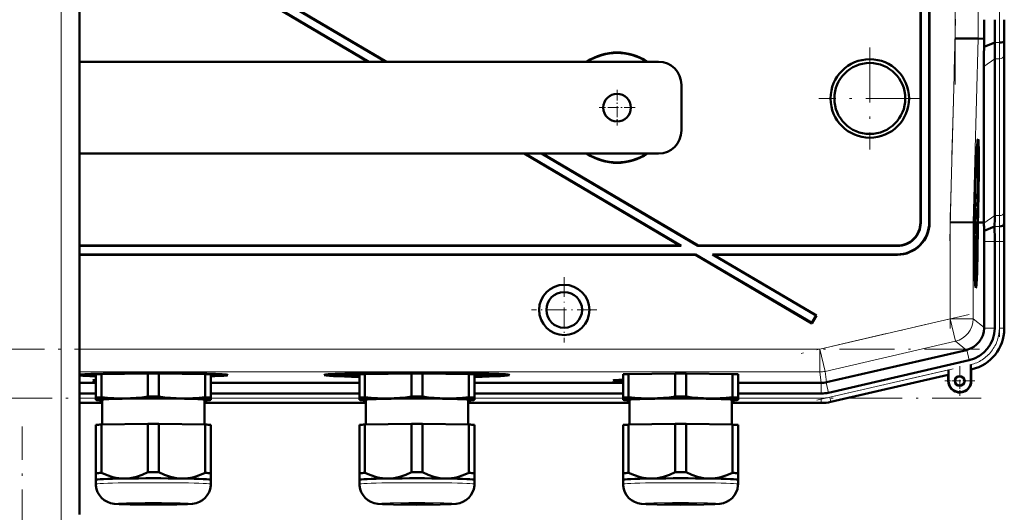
# Model space of a CAD drawing. Extents: x -1351 to 1763, y -1300 to 612.
# Tile 79 of 80: x 1473 to 1688, y 284 to 391. Entities that reach past the tile are written whole.
import ezdxf

# ---------------------------------------------------------------- set-up
doc = ezdxf.new("R2010")
doc.units = 0
doc.linetypes.add('DASHDOT', pattern=[18.5, 12, -3, 0.5, -3])

msp = doc.modelspace()

# ---------------------------------------------------------------- linework, layer by layer
at = {"color": 7, "linetype": 'DASHDOT', "lineweight": 18}
for p, q in [((1482.31, 258.23), (1482.31, 556.43)), ((1676.87, 376.6), (1676.87, 496.55)), ((1686.52, 491.61), (1686.52, 381.55)), ((1675.71, 342.59), (1676.97, 390.81)), ((1658.31, 384.67), (1658.31, 362.48)), ((1669.41, 373.58), (1647.21, 373.58)), ((1675.82, 323.51), (1675.82, 348.78)), ((1686.52, 344.31), (1686.52, 321.75)), ((1679.94, 326.57), (1643.34, 318.12)), ((1682.2, 319.07), (1265.21, 319.07)), ((1646.76, 307.92), (1678.07, 315.15)), ((1264.87, 308.36), (1682.54, 308.36)), ((1473.81, 72.98), (1473.81, 302.18))]:
    msp.add_line(p, q, dxfattribs=at)
at = {"color": 7, "lineweight": 18}
for p, q in [((1482.31, 283.08), (1482.31, 531.58)), ((1676.87, 386.66), (1676.87, 486.49)), ((1681.86, 386.6), (1681.86, 486.56)), ((1675.82, 346.67), (1676.87, 386.66)), ((1680.82, 346.61), (1681.86, 386.6)), ((1685.52, 385.75), (1686.55, 385.75)), ((1683.15, 380.57), (1685.5, 382.23)), ((1685.5, 382.23), (1686.52, 382.23)), ((1686.52, 348.09), (1686.52, 382.23)), ((1687.52, 348.77), (1687.52, 382.92)), ((1683.15, 346.43), (1685.5, 348.09)), ((1685.5, 348.09), (1686.52, 348.09)), ((1669.31, 346.57), (1669.38, 346.5)), ((1671.24, 346.64), (1671.31, 346.57)), ((1675.82, 325.61), (1675.82, 346.67)), ((1680.82, 325.61), (1680.82, 346.61)), ((1685.48, 345.75), (1686.5, 345.75)), ((1687.58, 346.58), (1687.53, 346.58)), ((1664.31, 341.58), (1664.38, 341.51)), ((1683.2, 342.43), (1685.5, 342.43)), ((1685.5, 342.43), (1686.52, 342.43)), ((1686.52, 342.43), (1687.52, 342.43)), ((1686.52, 323.63), (1686.52, 342.43)), ((1687.52, 342.43), (1687.56, 342.43)), ((1687.52, 342.43), (1687.52, 323.63)), ((1664.31, 339.58), (1664.24, 339.65)), ((1647.45, 319.07), (1675.82, 325.61)), ((1680.82, 325.61), (1675.82, 325.61)), ((1675.82, 325.61), (1676.94, 320.74)), ((1680.82, 325.61), (1683.2, 323.72)), ((1683.19, 323.63), (1685.5, 323.63)), ((1687.52, 323.63), (1686.52, 323.63)), ((1687.52, 323.63), (1687.56, 323.63)), ((1676.94, 320.74), (1648.58, 314.2)), ((1679.32, 318.85), (1676.94, 320.74)), ((1486.31, 319.07), (1647.45, 319.07)), ((1647.45, 319.07), (1648.58, 314.2)), ((1647.45, 319.07), (1647.45, 314.07)), ((1679.41, 318.87), (1679.93, 316.63)), ((1647.45, 314.07), (1486.31, 314.07)), ((1647.73, 311.69), (1647.45, 314.07)), ((1648.58, 314.2), (1648.85, 311.82)), ((1649.59, 308.57), (1675.46, 314.55)), ((1649.81, 307.6), (1675.43, 313.51)), ((1680.35, 314.65), (1680.38, 314.66)), ((1680.38, 314.66), (1680.39, 314.62)), ((1647.74, 311.69), (1647.74, 309.39)), ((1648.84, 311.81), (1649.35, 309.57)), ((1675.46, 312.12), (1675.39, 312.12)), ((1680.32, 312.12), (1680.39, 312.12)), ((1486.31, 308.36), (1489.88, 308.36)), ((1486.31, 307.36), (1491.23, 307.36)), ((1513.53, 307.36), (1548.6, 307.36)), ((1514.88, 308.36), (1547.25, 308.36)), ((1570.9, 307.36), (1605.98, 307.36)), ((1572.25, 308.36), (1604.63, 308.36)), ((1628.28, 307.36), (1647.74, 307.36)), ((1629.63, 308.36), (1647.74, 308.36)), ((1647.74, 307.36), (1647.74, 308.36)), ((1647.74, 307.36), (1647.74, 307.33)), ((1649.81, 307.6), (1649.59, 308.57)), ((1649.81, 307.6), (1649.82, 307.56))]:
    msp.add_line(p, q, dxfattribs=at)
at = {"color": 7, "lineweight": 50}
for p, q in [((1486.31, 283.08), (1486.31, 531.58)), ((1669.31, 435.58), (1669.31, 346.57)), ((1669.38, 435.65), (1669.38, 346.5)), ((1671.24, 346.64), (1671.24, 435.65)), ((1671.31, 346.57), (1671.31, 435.58)), ((1491.02, 415.94), (1549.29, 381.58)), ((1491.02, 415.86), (1549.15, 381.58)), ((1492.46, 417.25), (1552.95, 381.58)), ((1492.58, 417.26), (1553.09, 381.58)), ((1676.87, 386.66), (1681.86, 386.6)), ((1683.21, 386.58), (1681.86, 386.6)), ((1683.18, 384.78), (1683.21, 386.58)), ((1683.18, 384.78), (1685.52, 385.75)), ((1687.55, 386.15), (1687.58, 386.58)), ((1687.56, 349.51), (1687.56, 383.65)), ((1687.56, 349.51), (1687.56, 383.65)), ((1612.31, 381.58), (1486.31, 381.58)), ((1685.5, 348.09), (1685.5, 382.23)), ((1683.15, 346.58), (1683.15, 380.57)), ((1617.31, 376.58), (1617.31, 366.58)), ((1681.82, 362.94), (1681.63, 362.99)), ((1486.31, 361.58), (1612.31, 361.58)), ((1583.07, 361.58), (1616.98, 341.58)), ((1583.21, 361.58), (1617.24, 341.51)), ((1586.87, 361.58), (1620.9, 341.51)), ((1587, 361.58), (1620.92, 341.58)), ((1681.27, 353.52), (1681.28, 353.86)), ((1681.27, 353.67), (1681.27, 353.52)), ((1681.33, 354.69), (1681.31, 354.69)), ((1681.34, 354.64), (1681.31, 354.64)), ((1681.33, 354.69), (1681.32, 354.9)), ((1681.34, 355.49), (1681.34, 354.64)), ((1681.28, 351.78), (1681.2, 351.78)), ((1681.2, 351.14), (1681.21, 351.55)), ((1681.21, 351.55), (1681.2, 351.55)), ((1681.24, 351.83), (1681.21, 351.83)), ((1681.21, 351.55), (1681.21, 351.78)), ((1681.21, 351.55), (1681.3, 350.46)), ((1681.26, 352.83), (1681.23, 352.83)), ((1681.26, 352.76), (1681.23, 352.76)), ((1681.27, 352.71), (1681.23, 352.71)), ((1681.24, 352.32), (1681.24, 351.83)), ((1681.29, 352.27), (1681.24, 352.27)), ((1681.26, 352.76), (1681.26, 352.83)), ((1681.27, 352.71), (1681.26, 352.76)), ((1681.27, 353.03), (1681.27, 352.71)), ((1681.31, 352.99), (1681.27, 352.99)), ((1681.28, 351.78), (1681.29, 352.27)), ((1681.29, 352.27), (1681.31, 352.99)), ((1681.26, 349.8), (1681.14, 349.8)), ((1681.19, 349.61), (1681.14, 349.61)), ((1681.3, 350.05), (1681.15, 350.05)), ((1681.2, 351.14), (1681.18, 351.14)), ((1681.18, 347.78), (1681.19, 349.61)), ((1681.21, 349.61), (1681.19, 348.18)), ((1681.19, 349.61), (1681.21, 349.61)), ((1681.3, 350.05), (1681.2, 351.14)), ((1681.2, 349.8), (1681.2, 350.05)), ((1681.3, 350.46), (1681.3, 350.05)), ((1681.01, 348.06), (1680.97, 346.61)), ((1681.05, 348.06), (1681.01, 348.06)), ((1681.01, 348.06), (1681.05, 348.06)), ((1681.02, 346.61), (1681.05, 348.06)), ((1681.03, 349.08), (1681.08, 349.07)), ((1681.08, 349.07), (1681.03, 349.07)), ((1681.11, 348.57), (1681.06, 346.61)), ((1681.22, 347.38), (1681.08, 347.38)), ((1681.24, 347.33), (1681.08, 347.33)), ((1681.18, 347.78), (1681.09, 347.78)), ((1681.22, 347.38), (1681.18, 347.78)), ((1681.19, 348.18), (1681.22, 347.99)), ((1681.22, 348.67), (1681.2, 348.67)), ((1681.23, 347.88), (1681.22, 347.38)), ((1681.27, 348.53), (1681.23, 348.53)), ((1681.25, 347.83), (1681.23, 347.83)), ((1681.24, 347.33), (1681.25, 347.83)), ((1681.25, 347.83), (1681.27, 348.53)), ((1681.72, 346.6), (1681.78, 348.56)), ((1681.82, 348.56), (1681.77, 346.6)), ((1681.81, 346.6), (1681.87, 348.56)), ((1675.82, 346.67), (1680.82, 346.61)), ((1680.82, 346.61), (1680.97, 346.61)), ((1681.06, 346.61), (1681.02, 346.61)), ((1681.19, 346.74), (1681.06, 346.74)), ((1681.25, 346.79), (1681.07, 346.79)), ((1681.16, 345.56), (1681.07, 345.56)), ((1681.22, 345.21), (1681.17, 345.21)), ((1681.24, 344.91), (1681.25, 346.79)), ((1681.27, 346.79), (1681.25, 344.27)), ((1681.25, 346.79), (1681.27, 346.79)), ((1681.77, 346.6), (1681.72, 346.6)), ((1681.81, 346.59), (1682.19, 346.59)), ((1682.19, 346.59), (1683.15, 346.58)), ((1683.15, 346.43), (1683.15, 346.58)), ((1683.18, 344.8), (1685.48, 345.75)), ((1687.5, 346.15), (1687.53, 346.58)), ((1681.17, 344.32), (1681.08, 344.32)), ((1681.24, 344.27), (1681.08, 344.27)), ((1681.14, 343.73), (1681.08, 343.73)), ((1681.13, 342.92), (1681.09, 342.92)), ((1681.13, 342.92), (1681.14, 343.73)), ((1681.19, 342.07), (1681.13, 342.92)), ((1681.14, 343.73), (1681.24, 343.73)), ((1681.15, 343.19), (1681.23, 342.16)), ((1681.24, 343.18), (1681.15, 343.19)), ((1681.18, 344.81), (1681.17, 344.32)), ((1681.24, 344.32), (1681.17, 344.32)), ((1681.24, 343.73), (1681.24, 343.18)), ((1616.98, 341.58), (1486.31, 341.58)), ((1617.24, 341.51), (1486.31, 341.51)), ((1617.24, 341.51), (1616.98, 341.58)), ((1620.9, 341.51), (1620.92, 341.58)), ((1664.38, 341.51), (1620.9, 341.51)), ((1664.31, 341.58), (1620.92, 341.58)), ((1681.21, 341.88), (1681.11, 341.88)), ((1681.12, 340.94), (1681.19, 341.7)), ((1681.22, 341.59), (1681.13, 340.6)), ((1681.21, 341.88), (1681.19, 342.07)), ((1681.19, 341.7), (1681.21, 341.88)), ((1681.23, 342.16), (1681.22, 341.59)), ((1683.2, 323.72), (1683.2, 342.43)), ((1685.5, 323.63), (1685.5, 342.43)), ((1687.56, 323.43), (1687.56, 342.44)), ((1687.56, 323.63), (1687.56, 342.43)), ((1486.31, 339.65), (1620.39, 339.65)), ((1486.31, 339.58), (1620.37, 339.58)), ((1620.37, 339.58), (1620.39, 339.65)), ((1620.37, 339.58), (1645.69, 324.65)), ((1620.39, 339.65), (1645.66, 324.74)), ((1624.31, 339.58), (1624.05, 339.65)), ((1624.05, 339.65), (1664.24, 339.65)), ((1624.05, 339.65), (1646.61, 326.34)), ((1624.31, 339.58), (1664.31, 339.58)), ((1624.31, 339.58), (1646.7, 326.37)), ((1681.13, 340.57), (1681.21, 340.57)), ((1681.21, 340.02), (1681.14, 340.02)), ((1681.21, 340.57), (1681.21, 340.02)), ((1681.4, 334.14), (1681.2, 334.09)), ((1646.61, 326.34), (1645.66, 324.74)), ((1646.7, 326.37), (1645.69, 324.65)), ((1646.61, 326.34), (1646.7, 326.37)), ((1645.66, 324.74), (1645.69, 324.65)), ((1683.2, 323.72), (1683.19, 323.63)), ((1679.32, 318.85), (1648.85, 311.82)), ((1679.41, 318.87), (1679.32, 318.85)), ((1649.35, 309.57), (1679.93, 316.63)), ((1680.32, 315.67), (1680.32, 315.29)), ((1680.32, 312.12), (1680.32, 315.67)), ((1680.32, 315.29), (1680.33, 314.96)), ((1488.07, 313.41), (1488.01, 313.61)), ((1489.88, 308.52), (1489.88, 313.57)), ((1491.07, 313.62), (1501.19, 313.77)), ((1491.07, 308.57), (1491.07, 313.62)), ((1501.19, 308.72), (1501.19, 313.77)), ((1501.88, 313.79), (1501.88, 313.84)), ((1501.88, 313.84), (1501.88, 313.79)), ((1502.88, 313.84), (1502.88, 313.79)), ((1502.88, 313.79), (1502.88, 313.84)), ((1503.57, 313.77), (1513.69, 313.62)), ((1503.57, 308.72), (1503.57, 313.77)), ((1513.69, 308.57), (1513.69, 313.62)), ((1514.88, 308.52), (1514.88, 313.57)), ((1516.7, 313.41), (1516.75, 313.61)), ((1541.61, 313.41), (1541.55, 313.64)), ((1547.25, 308.52), (1547.25, 313.56)), ((1548.44, 313.62), (1558.57, 313.77)), ((1548.44, 308.57), (1548.44, 313.62)), ((1550.56, 313.65), (1550.56, 313.76)), ((1558.57, 308.72), (1558.57, 313.77)), ((1559.22, 313.94), (1559.23, 313.89)), ((1559.23, 313.89), (1559.23, 313.94)), ((1560.23, 313.94), (1560.23, 313.89)), ((1560.23, 313.89), (1560.23, 313.94)), ((1560.94, 313.77), (1571.07, 313.62)), ((1560.94, 308.72), (1560.94, 313.77)), ((1568.94, 313.76), (1568.94, 313.65)), ((1571.07, 308.57), (1571.07, 313.62)), ((1572.25, 308.52), (1572.25, 313.56)), ((1577.84, 313.41), (1577.91, 313.64)), ((1604.63, 308.51), (1604.63, 313.56)), ((1605.81, 313.62), (1615.94, 313.77)), ((1605.81, 308.57), (1605.81, 313.62)), ((1615.94, 308.72), (1615.94, 313.77)), ((1618.31, 313.77), (1628.44, 313.62)), ((1618.31, 308.72), (1618.31, 313.77)), ((1628.44, 308.57), (1628.44, 313.62)), ((1629.63, 308.51), (1629.63, 313.56)), ((1649.82, 307.56), (1675.39, 313.47)), ((1649.82, 307.56), (1675.39, 313.47)), ((1675.39, 313.47), (1675.43, 313.51)), ((1675.39, 312.12), (1675.39, 313.47)), ((1675.46, 314.55), (1675.46, 312.12)), ((1680.35, 314.65), (1680.39, 314.62)), ((1680.39, 314.62), (1680.59, 314.67)), ((1680.39, 314.62), (1680.59, 314.67)), ((1680.39, 314.62), (1680.39, 312.12)), ((1680.39, 312.12), (1680.39, 314.62)), ((1486.31, 311.69), (1489.88, 311.69)), ((1514.88, 311.69), (1547.25, 311.69)), ((1572.25, 311.69), (1604.63, 311.69)), ((1629.63, 311.69), (1647.73, 311.69)), ((1486.31, 309.39), (1489.88, 309.39)), ((1514.88, 309.39), (1547.25, 309.39)), ((1572.25, 309.39), (1604.63, 309.39)), ((1629.63, 309.39), (1647.74, 309.39)), ((1486.31, 307.33), (1491.23, 307.33)), ((1486.31, 307.33), (1491.23, 307.33)), ((1489.88, 308.52), (1489.88, 308.02)), ((1489.88, 308.02), (1489.88, 308)), ((1489.94, 307.98), (1489.88, 308)), ((1491.23, 302.63), (1491.23, 308.02)), ((1513.53, 308.02), (1513.53, 302.63)), ((1513.53, 307.33), (1548.6, 307.33)), ((1513.53, 307.33), (1548.6, 307.33)), ((1514.82, 307.98), (1514.88, 308)), ((1514.88, 308.02), (1514.88, 308.52)), ((1514.88, 308), (1514.88, 308.02)), ((1547.25, 308.52), (1547.25, 308.01)), ((1547.25, 308.01), (1547.25, 308)), ((1547.31, 307.98), (1547.25, 308)), ((1548.6, 302.62), (1548.6, 308.01)), ((1570.9, 308.01), (1570.9, 302.62)), ((1570.9, 307.33), (1605.98, 307.33)), ((1570.9, 307.33), (1605.98, 307.33)), ((1572.19, 307.98), (1572.25, 308)), ((1572.25, 308.01), (1572.25, 308.52)), ((1572.25, 308), (1572.25, 308.01)), ((1604.63, 308.51), (1604.63, 308.01)), ((1604.63, 308.01), (1604.63, 308)), ((1604.69, 307.98), (1604.63, 308)), ((1605.98, 302.62), (1605.98, 308.01)), ((1628.28, 308.01), (1628.28, 302.62)), ((1647.74, 307.33), (1628.28, 307.33)), ((1628.28, 307.33), (1647.74, 307.33)), ((1629.57, 307.98), (1629.63, 308)), ((1629.63, 308.01), (1629.63, 308.51)), ((1629.63, 308), (1629.63, 308.01)), ((1489.88, 302.57), (1489.88, 292.07)), ((1491.07, 302.62), (1501.19, 302.78)), ((1491.07, 302.62), (1491.07, 292.12)), ((1501.19, 302.78), (1501.19, 292.27)), ((1503.57, 302.78), (1513.69, 302.62)), ((1503.57, 302.78), (1503.57, 292.27)), ((1513.69, 302.62), (1513.69, 292.12)), ((1514.88, 302.57), (1514.88, 292.07)), ((1547.25, 302.57), (1547.25, 292.06)), ((1548.44, 302.62), (1558.57, 302.78)), ((1548.44, 302.62), (1548.44, 292.12)), ((1558.57, 302.78), (1558.57, 292.27)), ((1560.94, 302.78), (1571.07, 302.62)), ((1560.94, 302.78), (1560.94, 292.27)), ((1571.07, 302.62), (1571.07, 292.12)), ((1572.25, 302.57), (1572.25, 292.06)), ((1604.63, 302.57), (1604.63, 292.06)), ((1605.81, 302.62), (1615.94, 302.77)), ((1605.81, 302.62), (1605.81, 292.12)), ((1615.94, 302.77), (1615.94, 292.27)), ((1618.31, 302.77), (1628.44, 302.62)), ((1618.31, 302.77), (1618.31, 292.27)), ((1628.44, 302.62), (1628.44, 292.12)), ((1629.63, 302.57), (1629.63, 292.06)), ((1489.88, 292.07), (1489.88, 290.61)), ((1514.88, 290.61), (1514.88, 292.07)), ((1547.25, 292.06), (1547.25, 290.61)), ((1572.25, 290.61), (1572.25, 292.06)), ((1604.63, 292.06), (1604.63, 290.61)), ((1629.63, 290.61), (1629.63, 292.06)), ((1489.88, 289.66), (1489.88, 290.61)), ((1514.88, 290.61), (1514.88, 289.66)), ((1514.88, 290.61), (1514.88, 290.61)), ((1514.88, 290.6), (1514.88, 290.61)), ((1547.25, 289.66), (1547.25, 290.61)), ((1572.25, 290.61), (1572.25, 289.66)), ((1572.25, 290.61), (1572.25, 290.61)), ((1572.25, 290.6), (1572.25, 290.61)), ((1604.63, 289.66), (1604.63, 290.61)), ((1629.62, 290.6), (1629.63, 290.61)), ((1629.63, 290.61), (1629.63, 289.66)), ((1629.63, 290.61), (1629.63, 290.61))]:
    msp.add_line(p, q, dxfattribs=at)
at = {"color": 7, "linetype": 'DASHDOT', "lineweight": 18, "ltscale": 0.195001}
for p, q in [((1603.31, 375.48), (1603.31, 367.68)), ((1607.21, 371.58), (1599.41, 371.58))]:
    msp.add_line(p, q, dxfattribs=at)
at = {"color": 7, "linetype": 'DASHDOT', "lineweight": 18, "ltscale": 0.355368}
for p, q in [((1591.8, 334.68), (1591.8, 320.47)), ((1598.9, 327.58), (1584.69, 327.58))]:
    msp.add_line(p, q, dxfattribs=at)
at = {"color": 7, "linetype": 'DASHDOT', "lineweight": 18, "ltscale": 0.1625}
for p, q in [((1677.89, 315.37), (1677.89, 308.87)), ((1681.14, 312.12), (1674.64, 312.12))]:
    msp.add_line(p, q, dxfattribs=at)
at = {"color": 7, "linetype": 'DASHDOT', "lineweight": 18, "ltscale": 0.157961}
msp.add_line((1677.89, 315.28), (1677.89, 308.96), dxfattribs=at)
at = {"color": 7, "linetype": 'DASHDOT', "lineweight": 18, "ltscale": 0.157959}
msp.add_line((1681.05, 312.12), (1674.73, 312.12), dxfattribs=at)
at = {"color": 7, "lineweight": 50}
for points in [[(1681.3, 353.75), (1681.29, 353.73), (1681.28, 353.51), (1681.27, 353.03)], [(1681.29, 354.14), (1681.3, 354.23), (1681.3, 354.25)], [(1681.3, 354.25), (1681.31, 354.2), (1681.32, 354.04), (1681.32, 352.98)], [(1681.31, 352.99), (1681.31, 353.69), (1681.3, 353.74), (1681.3, 353.75)], [(1681.32, 352.98), (1681.3, 351.92), (1681.28, 351.78)], [(1681.22, 348.67), (1681.24, 349.71), (1681.25, 349.78), (1681.26, 349.8)], [(1681.26, 349.31), (1681.24, 349.2), (1681.23, 348.54)], [(1681.26, 349.8), (1681.27, 349.69), (1681.28, 349.51)], [(1681.27, 348.53), (1681.27, 349.2), (1681.26, 349.31)], [(1681.28, 348.53), (1681.26, 347.47), (1681.24, 347.33)], [(1681.17, 344.32), (1681.15, 344.83), (1681.16, 345.56)], [(1681.16, 345.56), (1681.18, 346.52), (1681.19, 346.69), (1681.19, 346.74)], [(1681.19, 346.25), (1681.18, 346.13), (1681.17, 345.55)], [(1681.17, 345.55), (1681.17, 344.88), (1681.17, 344.83), (1681.18, 344.81)], [(1681.19, 346.74), (1681.21, 346.56), (1681.23, 345.67)], [(1681.22, 345.21), (1681.2, 346.17), (1681.19, 346.23), (1681.19, 346.25)], [(1680.33, 314.96), (1680.35, 314.67), (1680.35, 314.65), (1680.35, 314.65)], [(1501.19, 308.72), (1499.91, 308.55), (1498.64, 308.43), (1497.39, 308.34), (1496.13, 308.3)], [(1508.63, 308.3), (1507.37, 308.34), (1506.12, 308.43), (1504.85, 308.55), (1503.57, 308.72)], [(1558.57, 308.72), (1557.28, 308.55), (1556.02, 308.42), (1554.76, 308.34), (1553.5, 308.3)], [(1566, 308.3), (1564.75, 308.34), (1563.49, 308.42), (1562.22, 308.55), (1560.94, 308.72)], [(1615.94, 308.72), (1614.66, 308.55), (1613.39, 308.42), (1612.14, 308.34), (1610.88, 308.3)], [(1623.38, 308.3), (1622.12, 308.34), (1620.86, 308.42), (1619.6, 308.55), (1618.31, 308.72)], [(1496.13, 308.3), (1494.95, 308.3), (1493.77, 308.34), (1492.43, 308.43), (1491.07, 308.57)], [(1513.69, 308.57), (1512.33, 308.43), (1510.99, 308.34), (1509.81, 308.3), (1508.63, 308.3)], [(1553.5, 308.3), (1552.32, 308.3), (1551.15, 308.34), (1549.8, 308.43), (1548.44, 308.57)], [(1571.07, 308.57), (1569.7, 308.43), (1568.36, 308.34), (1567.18, 308.3), (1566, 308.3)], [(1610.88, 308.3), (1609.7, 308.3), (1608.52, 308.34), (1607.18, 308.43), (1605.81, 308.57)], [(1628.44, 308.57), (1627.08, 308.43), (1625.74, 308.34), (1624.56, 308.3), (1623.38, 308.3)], [(1496.13, 290.9), (1495.51, 290.91), (1494.88, 290.96), (1494.23, 291.06), (1493.58, 291.2), (1492.33, 291.59), (1491.07, 292.12)], [(1501.19, 292.27), (1499.94, 291.7), (1498.68, 291.28), (1498.03, 291.11), (1497.37, 291), (1496.75, 290.93), (1496.13, 290.9)], [(1508.63, 290.9), (1508.01, 290.93), (1507.39, 291), (1506.74, 291.11), (1506.08, 291.28), (1504.83, 291.7), (1503.57, 292.27)], [(1513.69, 292.12), (1512.44, 291.59), (1511.18, 291.2), (1510.53, 291.06), (1509.88, 290.96), (1509.26, 290.91), (1508.63, 290.9)], [(1553.5, 290.89), (1552.88, 290.91), (1552.26, 290.96), (1551.61, 291.06), (1550.96, 291.2), (1549.7, 291.59), (1548.44, 292.12)], [(1558.57, 292.27), (1557.31, 291.7), (1556.05, 291.27), (1555.4, 291.11), (1554.75, 291), (1554.13, 290.92), (1553.5, 290.89)], [(1566, 290.89), (1565.38, 290.92), (1564.76, 291), (1564.11, 291.11), (1563.46, 291.27), (1562.2, 291.7), (1560.94, 292.27)], [(1571.07, 292.12), (1569.81, 291.59), (1568.55, 291.2), (1567.9, 291.06), (1567.25, 290.96), (1566.63, 290.91), (1566, 290.89)], [(1610.88, 290.89), (1610.25, 290.9), (1609.63, 290.96), (1608.98, 291.05), (1608.33, 291.2), (1607.07, 291.59), (1605.81, 292.12)], [(1615.94, 292.27), (1614.68, 291.7), (1613.42, 291.27), (1612.77, 291.11), (1612.12, 290.99), (1611.5, 290.92), (1610.88, 290.89)], [(1623.38, 290.89), (1622.75, 290.92), (1622.14, 290.99), (1621.48, 291.11), (1620.83, 291.27), (1619.57, 291.7), (1618.31, 292.27)], [(1628.44, 292.12), (1627.18, 291.59), (1625.92, 291.2), (1625.27, 291.05), (1624.62, 290.96), (1624, 290.9), (1623.38, 290.89)], [(1502.38, 285.21), (1497.31, 285.25), (1494.91, 285.32), (1493.83, 285.4), (1493.07, 285.54), (1492.38, 285.79), (1491.71, 286.17), (1491.13, 286.66), (1490.64, 287.24), (1490.26, 287.9), (1490.01, 288.61), (1489.89, 289.36), (1489.88, 289.66)], [(1502.38, 285.21), (1507.46, 285.25), (1509.85, 285.32), (1510.93, 285.4), (1511.69, 285.54), (1512.39, 285.79), (1513.05, 286.17), (1513.63, 286.66), (1514.12, 287.24), (1514.5, 287.9), (1514.75, 288.61), (1514.87, 289.36), (1514.88, 289.66)], [(1559.75, 285.2), (1554.68, 285.25), (1552.28, 285.32), (1551.21, 285.4), (1550.44, 285.54), (1549.75, 285.79), (1549.08, 286.17), (1548.5, 286.66), (1548.01, 287.24), (1547.64, 287.9), (1547.39, 288.61), (1547.26, 289.36), (1547.25, 289.66)], [(1559.75, 285.2), (1564.83, 285.25), (1567.23, 285.32), (1568.3, 285.4), (1569.06, 285.54), (1569.76, 285.79), (1570.42, 286.17), (1571.01, 286.66), (1571.49, 287.24), (1571.87, 287.9), (1572.12, 288.61), (1572.24, 289.36), (1572.25, 289.66)], [(1617.13, 285.2), (1612.05, 285.25), (1609.65, 285.32), (1608.58, 285.4), (1607.82, 285.54), (1607.12, 285.79), (1606.46, 286.17), (1605.87, 286.65), (1605.39, 287.24), (1605.01, 287.89), (1604.76, 288.61), (1604.64, 289.36), (1604.63, 289.66)], [(1617.13, 285.2), (1622.2, 285.25), (1624.6, 285.32), (1625.67, 285.4), (1626.44, 285.54), (1627.13, 285.79), (1627.8, 286.17), (1628.38, 286.65), (1628.87, 287.24), (1629.24, 287.89), (1629.5, 288.61), (1629.62, 289.36), (1629.63, 289.66)]]:
    msp.add_lwpolyline(points, dxfattribs=at)
for centre, radius in [((1658.31, 373.58), 8.54), ((1658.31, 373.58), 7.72), ((1603.31, 371.58), 3), ((1591.8, 327.58), 5.47), ((1591.8, 327.58), 3.88), ((1677.89, 312.12), 1.07), ((1677.89, 312.12), 1)]:
    msp.add_circle(centre, radius, dxfattribs=at)
for centre, radius, start, end in [((2209.1, 390.68), 525.91, 179.9957, 180.4469), ((2105.56, 390.61), 420.07, 179.9858, 180.6638), ((2034.64, 390.63), 347.08, 179.9853, 180.6691), ((1936.01, 381.93), 250.51, 179.1277, 179.9315), ((1894.92, 383.4), 207.36, 179.1212, 179.9305), ((1984.53, 380.22), 301.39, 179.1332, 179.9321), ((1603.31, 371.58), 12, 56.4427, 123.5573), ((1603.31, 371.58), 11.9, 57.2111, 122.7889), ((1612.31, 376.58), 5, 0, 90), ((1612.31, 366.58), 5, 270, 360), ((1681.77, 362.88), 0.0805, 4.8393, 48.6176), ((1603.31, 371.58), 12, 236.4427, 303.5573), ((1603.31, 371.58), 11.9, 237.2111, 302.7889), ((1681.46, 354.69), 0.129, 175.8658, 199.2161), ((1686.17, 352.21), 4.95, 179.4351, 184.4451), ((1684.11, 352.55), 2.88, 179.1341, 184.6358), ((1654.27, 353.12), 26.99, 359.3998, 0.6122), ((1650.71, 348.92), 30.57, 359.2603, 1.093), ((1474.91, 349.76), 212.65, 359.1437, 359.9328), ((1894.78, 349.76), 207.22, 180.0687, 180.8785), ((1714.58, 348.36), 33.37, 179.4676, 180.647), ((1699.18, 348.28), 17.96, 179.1828, 181.286), ((1516.2, 348.29), 169.29, 359.1397, 359.9326), ((1664.24, 346.64), 6.99, 269.9843, 0.0157), ((1664.31, 346.57), 5, 269.9843, 0.0157), ((1664.31, 346.57), 6.99, 269.9842, 0.0158), ((1664.38, 346.5), 5, 269.9843, 0.0157), ((1703.16, 345.24), 21.94, 180.0813, 182.4019), ((1739.49, 346.17), 58.27, 180.4885, 181.2422), ((1568.38, 343.45), 114.81, 0.6735, 1.491), ((1401.09, 342.5), 284.4, 359.9866, 0.6543), ((1330.23, 342.52), 357.33, 359.9869, 0.6511), ((2035.14, 342.52), 347.59, 179.3315, 180.0144), ((1681.37, 344.31), 0.129, 175.8658, 199.2161), ((1482.8, 342.49), 200.39, 359.9856, 0.6607), ((1678.19, 323.73), 5, 284.0551, 358.9536), ((1678.31, 323.63), 7.18, 282.9912, 0.0087), ((1678.56, 323.43), 8.99, 282.9916, 0.0084), ((1677.89, 312.12), 1, 38.8023, 269.957), ((1677.89, 312.12), 2.5, 180, 0), ((1677.89, 312.12), 2.43, 180, 360), ((1677.89, 312.12), 2.5, 218.7594, 0), ((1647.74, 316.58), 7.19, 270.0004, 282.9993), ((1647.74, 316.58), 9.25, 270.0004, 282.9992), ((1647.74, 316.58), 9.25, 270.0004, 282.9992)]:
    msp.add_arc(centre, radius, start, end, dxfattribs=at)
at = {"color": 7, "lineweight": 18}
for centre, radius, start, end in [((2105.32, 390.61), 418.8, 179.9856, 180.6657), ((2071.13, 390.62), 383.61, 179.9854, 180.6681), ((1936.44, 381.93), 249.92, 179.1254, 179.9311), ((1916.62, 382.64), 229.1, 179.1224, 179.9306), ((1516.54, 348.29), 169.99, 359.143, 359.9328), ((1496.61, 349), 190.91, 359.1448, 359.9328), ((1400.9, 342.5), 285.63, 359.9869, 0.6516), ((1366.69, 342.51), 320.83, 359.987, 0.6502), ((1678.31, 323.63), 9.21, 282.9951, 0.005), ((1678.35, 323.63), 8.17, 341.479, 0.0467), ((1678.38, 323.59), 8.13, 322.0259, 341.626), ((1678.35, 323.58), 8.15, 302.6137, 322.2041), ((1678.32, 323.6), 8.18, 284.1355, 302.7235), ((1647.45, 319.07), 5, 270, 283), ((1647.74, 316.56), 8.2, 269.9878, 283.0122), ((1647.74, 316.58), 9.21, 270.0004, 282.9992)]:
    msp.add_arc(centre, radius, start, end, dxfattribs=at)
at = {"color": 7, "lineweight": 50}
for centre, major_axis, ratio, start_param, end_param in [((1686.55, 386.16), (1, 0), 0.414255, 4.715234, 6.251119), ((1681.44, 348.59), (0.42, 16.16), 0.026173, 0.002609, 1.541551), ((1681.44, 348.59), (0.42, 16.16), 0.026173, 4.711319, 6.285795), ((1681.44, 348.5), (-0.38, -14.44), 0.026173, 3.134978, 4.673197), ((1681.44, 348.5), (-0.38, -14.44), 0.026173, 1.576165, 3.056296), ((1681.44, 348.59), (0.33, 12.78), 0.026173, 0.002734, 1.572781), ((1681.44, 348.59), (0.33, 12.78), 0.026173, 4.711319, 6.283528), ((1680.93, 348.57), (-0.09, -10.11), 0.026177, 1.394496, 1.448849), ((1681.39, 348.55), (0, -16.16), 0.026176, 4.833214, 6.28068), ((1681.39, 348.6), (0, 14.46), 0.026176, 1.709149, 3.149459), ((1681.39, 348.56), (0, -12.78), 0.026176, 4.865698, 6.280665), ((1681.39, 348.56), (0, -12.78), 0.026176, 6.280665, 7.699987), ((1681.39, 348.55), (0, -16.16), 0.026176, 6.28068, 7.732162), ((1681.39, 348.6), (0, 14.46), 0.026176, 3.149459, 4.573351), ((1681.41, 348.57), (-0.14, -16.16), 0.026177, 1.448448, 1.448756), ((1686.5, 346.16), (1, 0), 0.414215, 4.715229, 6.251119), ((1680.93, 348.57), (-0.09, -10.11), 0.026177, 1.072075, 1.132318), ((1502.38, 313.41), (-16.2, 0), 0.026177, 4.743253, 6.156321), ((1502.38, 313.41), (-16.2, 0), 0.026177, 0.126866, 0.689649), ((1502.38, 313.41), (-14.31, 0), 0.026177, 4.747325, 6.290253), ((1502.38, 313.41), (-14.31, 0), 0.026177, 0.007067, 0.509052), ((1502.38, 313.41), (-12.82, 0), 0.026177, 6.058206, 6.280893), ((1502.38, 313.41), (-12.82, 0), 0.026177, 6.280893, 6.508165), ((1502.38, 313.41), (13.8, 0), 0.026177, 2.531934, 2.704054), ((1502.38, 313.41), (-12.82, 0), 0.026177, 5.009795, 5.462182), ((1502.38, 313.41), (13.8, 0), 0.026177, 1.484737, 1.656856), ((1502.38, 313.41), (-16.2, 0), 0.026177, 3.143863, 4.681525), ((1502.38, 313.41), (-14.31, 0), 0.026177, 3.134525, 4.677453), ((1502.38, 313.41), (-12.82, 0), 0.026177, 3.962596, 4.414983), ((1502.38, 313.41), (13.8, 0), 0.026177, 0.437539, 0.609658), ((1502.38, 313.41), (-12.82, 0), 0.026177, 3.143885, 3.366572), ((1502.38, 313.41), (-16.2, 0), 0.026177, 2.451944, 3.143863), ((1502.38, 313.41), (-12.82, 0), 0.026177, 2.916613, 3.143885), ((1502.38, 313.41), (-14.31, 0), 0.026177, 2.632541, 3.134525), ((1559.73, 313.41), (-20.18, 0), 0.026177, 6.280911, 7.187708), ((1559.73, 313.41), (-20.18, 0), 0.026177, 4.73717, 6.280911), ((1559.73, 313.41), (-18.12, 0), 0.026177, 4.739988, 6.290255), ((1559.73, 313.41), (-18.12, 0), 0.026177, 0.00707, 0.811593), ((1559.73, 313.41), (-16.2, 0), 0.026177, 6.280893, 6.975563), ((1559.73, 313.41), (-16.2, 0), 0.026177, 3.143885, 6.280893), ((1559.75, 313.41), (13.8, 0), 0.026177, 2.531934, 2.704054), ((1559.75, 313.41), (13.8, 0), 0.026177, 1.484737, 1.656856), ((1559.73, 313.41), (-20.18, 0), 0.026177, 3.143867, 4.687608), ((1559.73, 313.41), (-18.12, 0), 0.026177, 3.134523, 4.68479), ((1559.75, 313.41), (13.8, 0), 0.026177, 0.437539, 0.609658), ((1559.73, 313.41), (-20.18, 0), 0.026177, 2.240627, 3.143867), ((1559.73, 313.41), (-16.2, 0), 0.026177, 2.454681, 3.143885), ((1559.73, 313.41), (-18.12, 0), 0.026177, 2.334296, 3.134523), ((1617.13, 313.41), (13.8, 0), 0.026177, 2.531934, 2.704054), ((1617.13, 313.41), (13.8, 0), 0.026177, 1.484737, 1.656856), ((1617.13, 313.41), (13.8, 0), 0.026177, 0.437539, 0.609658), ((1675.43, 314.54), (0, 1.03), 0.034024, 3.184364, 4.720253), ((1499.51, 312.21), (10.3, 0), 0.026177, 3.1393, 3.505634), ((1499.51, 312.21), (10.3, 0), 0.026177, 2.777551, 3.1393), ((1612.72, 312.21), (10.3, 0), 0.026177, 3.1393, 3.808595), ((1612.72, 312.21), (10.3, 0), 0.026177, 2.47459, 3.1393), ((1647.73, 316.69), (4.97, 0.57), 0.999653, 4.598982, 4.601547), ((1647.73, 316.69), (-4.97, -0.57), 0.999653, 1.459955, 1.684204), ((1502.38, 308.36), (-13.8, 0), 0.026177, 4.626329, 4.798449), ((1559.75, 308.36), (-13.8, 0), 0.026177, 4.626329, 4.798449), ((1617.13, 308.36), (-13.8, 0), 0.026177, 4.626329, 4.798449), ((1502.38, 308.36), (-13.8, 0), 0.026177, 5.673527, 5.845646), ((1502.38, 308.02), (12.5, 0), 0.026177, 6.185296, 9.424778), ((1502.38, 308.02), (12.5, 0), 0.026177, 3.141593, 3.239482), ((1502.38, 308.02), (12.5, 0), 0.026177, 3.239482, 3.610643), ((1502.38, 308.02), (11.15, 0), 0.026177, 0, 3.141593), ((1502.38, 308.02), (12.5, 0), 0.026177, 5.814135, 6.185296), ((1502.38, 308.36), (-13.8, 0), 0.026177, 3.579132, 3.751251), ((1559.75, 308.36), (-13.8, 0), 0.026177, 5.673527, 5.845646), ((1559.75, 308.01), (12.5, 0), 0.026177, 6.185296, 9.424778), ((1559.75, 308.01), (12.5, 0), 0.026177, 3.141593, 3.239482), ((1559.75, 308.01), (12.5, 0), 0.026177, 3.239482, 3.610643), ((1559.75, 308.01), (11.15, 0), 0.026177, 0, 3.141593), ((1559.75, 308.01), (12.5, 0), 0.026177, 5.814135, 6.185296), ((1559.75, 308.36), (-13.8, 0), 0.026177, 3.579132, 3.751251), ((1617.13, 308.36), (-13.8, 0), 0.026177, 5.673527, 5.845646), ((1617.13, 308.01), (12.5, 0), 0.026177, 6.185296, 9.424778), ((1617.13, 308.01), (12.5, 0), 0.026177, 3.141593, 3.239482), ((1617.13, 308.01), (12.5, 0), 0.026177, 3.239482, 3.610643), ((1617.13, 308.01), (11.15, 0), 0.026177, 0, 3.141593), ((1617.13, 308.01), (12.5, 0), 0.026177, 5.814135, 6.185296), ((1617.13, 308.36), (-13.8, 0), 0.026177, 3.579132, 3.751251), ((1502.38, 302.42), (13.8, 0), 0.026177, 2.531934, 2.704054), ((1502.38, 302.42), (13.8, 0), 0.026177, 1.484737, 1.656856), ((1502.38, 302.42), (13.8, 0), 0.026177, 0.437539, 0.609658), ((1559.75, 302.42), (13.8, 0), 0.026177, 2.531934, 2.704054), ((1559.75, 302.42), (13.8, 0), 0.026177, 1.484737, 1.656856), ((1559.75, 302.42), (13.8, 0), 0.026177, 0.437539, 0.609658), ((1617.13, 302.41), (13.8, 0), 0.026177, 2.531934, 2.704054), ((1617.13, 302.41), (13.8, 0), 0.026177, 1.484737, 1.656856), ((1617.13, 302.41), (13.8, 0), 0.026177, 0.437539, 0.609658), ((1502.38, 291.91), (-13.8, 0), 0.026177, 5.673527, 5.845646), ((1502.38, 291.91), (-13.8, 0), 0.026177, 4.626329, 4.798449), ((1502.38, 291.91), (-13.8, 0), 0.026177, 3.579132, 3.751251), ((1559.75, 291.91), (-13.8, 0), 0.026177, 5.673527, 5.845646), ((1559.75, 291.91), (-13.8, 0), 0.026177, 4.626329, 4.798449), ((1559.75, 291.91), (-13.8, 0), 0.026177, 3.579132, 3.751251), ((1617.13, 291.91), (-13.8, 0), 0.026177, 5.673527, 5.845646), ((1617.13, 291.91), (-13.8, 0), 0.026177, 4.626329, 4.798449), ((1617.13, 291.91), (-13.8, 0), 0.026177, 3.579132, 3.751251), ((1502.38, 290.61), (12.5, 0), 0.026177, 0, 3.141593), ((1559.75, 290.61), (12.5, 0), 0.026177, 0, 3.141593), ((1617.13, 290.61), (12.5, 0), 0.026177, 0, 3.141593), ((1502.38, 285.42), (3.5, 0), 0.026177, 0, 3.141593), ((1502.38, 285.42), (3.5, 0), 0.026177, 3.141593, 6.283185), ((1559.75, 285.42), (3.5, 0), 0.026177, 0, 3.141593), ((1559.75, 285.42), (3.5, 0), 0.026177, 3.141593, 6.283185), ((1617.13, 285.42), (3.5, 0), 0.026177, 0, 3.141593), ((1617.13, 285.42), (3.5, 0), 0.026177, 3.141593, 6.283185)]:
    msp.add_ellipse(centre, major_axis=major_axis, ratio=ratio, start_param=start_param, end_param=end_param, dxfattribs=at)
at = {"color": 7, "lineweight": 18}
for centre, major_axis, ratio, start_param, end_param in [((1686.52, 382.94), (1, 0), 0.707107, 4.712389, 6.248279), ((1686.52, 348.8), (1, 0), 0.707107, 4.712389, 6.248279), ((1675.82, 325.61), (3.11, 3.91), 0.999441, 4.04071, 5.384068), ((1502.38, 289.66), (12.5, 0), 0.026177, 1.047198, 3.141593), ((1502.38, 289.66), (12.5, 0), 0.026177, 0, 1.047198), ((1559.75, 289.66), (12.5, 0), 0.026177, 1.047198, 3.141593), ((1559.75, 289.66), (12.5, 0), 0.026177, 0, 1.047198), ((1617.13, 289.66), (12.5, 0), 0.026177, 1.047198, 3.141593), ((1617.13, 289.66), (12.5, 0), 0.026177, 0, 1.047198), ((1502.38, 285.42), (8.26, 0), 0.026177, 1.570796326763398, 7.853981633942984), ((1559.75, 285.42), (8.26, 0), 0.026177, 1.570796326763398, 7.853981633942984), ((1617.13, 285.42), (8.26, 0), 0.026177, 1.570796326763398, 7.853981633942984)]:
    msp.add_ellipse(centre, major_axis=major_axis, ratio=ratio, start_param=start_param, end_param=end_param, dxfattribs=at)

doc.saveas('drawing.dxf')
